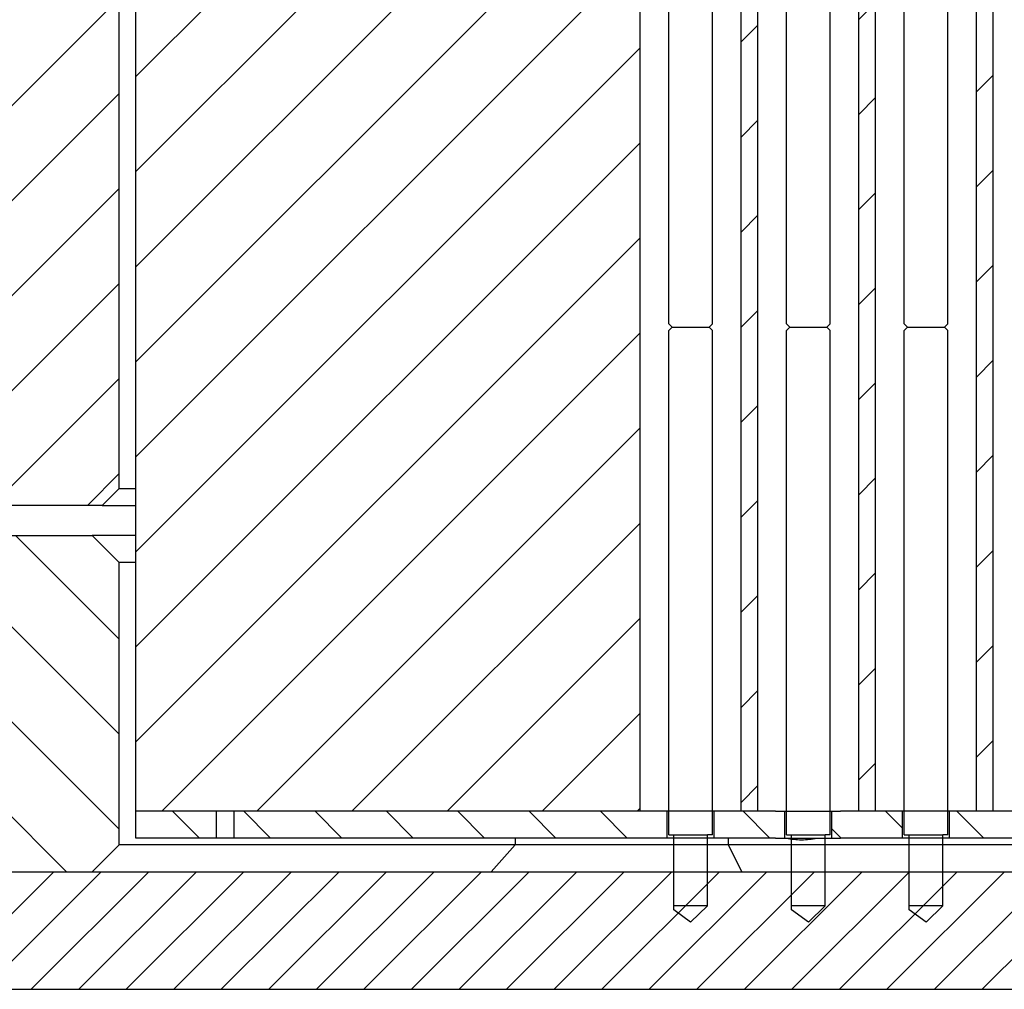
# Model space of a CAD drawing. Extents: x -1763 to 4575, y -3429 to 1051.
# Tile 7 of 174: x -91 to -61, y -2488 to -2459. Entities that reach past the tile are written whole.
import ezdxf

# ---------------------------------------------------------------- set-up
doc = ezdxf.new("R2010")
doc.units = 0
doc.linetypes.add('DASHED', pattern=[15, 7, -8])
doc.layers.get('0').update_dxf_attribs({"linetype": 'CONTINUOUS'})
doc.layers.add('1', color=7, linetype='CONTINUOUS')
pattern_1 = [(45, (-1142.24, -11457.8625), (-1.41421356, 1.41421356), [])]
pattern_2 = [(315, (-1142.24, -11457.8625), (1.06066017, 1.06066017), [])]

# ---------------------------------------------------------------- blocks, each defined once
blk = doc.blocks.new('Z-STACK', base_point=(-660.966, -2583.474))
at = {"linetype": 'CONTINUOUS'}
h = blk.add_hatch(dxfattribs=at)
h.set_pattern_fill('USER', color=1, scale=2, angle=45, pattern_type=0)
h.set_pattern_definition(pattern_1)
h.paths.add_polyline_path([(-68.603, -2482.36), (-69.103, -2482.36), (-69.103, -2482.36), (-69.103, -2436.46), (-69.103, -2436.46), (-68.603, -2436.46)])
h = blk.add_hatch(dxfattribs=at)
h.set_pattern_fill('USER', color=1, scale=2, angle=45, pattern_type=0)
h.set_pattern_definition(pattern_1)
h.paths.add_polyline_path([(-65.603, -2482.36), (-65.103, -2482.36), (-65.103, -2436.46), (-65.603, -2436.46), (-65.603, -2436.46), (-65.603, -2482.36)])
h = blk.add_hatch(dxfattribs=at)
h.set_pattern_fill('USER', color=1, scale=2, angle=45, pattern_type=0)
h.set_pattern_definition(pattern_1)
h.paths.add_polyline_path([(-61.603, -2436.46), (-61.603, -2482.36), (-62.103, -2482.36), (-62.103, -2482.36), (-62.103, -2436.46), (-62.103, -2436.46), (-61.698, -2436.46)])
h = blk.add_hatch(dxfattribs=at)
h.set_pattern_fill('USER', color=113, scale=2, angle=45, pattern_type=0)
h.set_pattern_definition(pattern_1)
h.paths.add_polyline_path([(-87.603, -2472.76), (-87.603, -2441.56), (-87.903, -2441.26), (-91.103, -2441.26), (-110.103, -2441.26), (-110.603, -2441.76), (-110.603, -2449.16), (-110.103, -2449.66), (-109.603, -2449.66), (-97.603, -2449.66), (-97.103, -2449.66), (-97.103, -2472.76), (-96.603, -2473.26), (-93.457, -2473.26), (-88.257, -2473.26), (-88.103, -2473.26)])
h = blk.add_hatch(dxfattribs=at)
h.set_pattern_fill('USER', color=40, scale=2, angle=315, pattern_type=0)
h.set_pattern_definition([(315, (-1142.24, -11457.8625), (1.41421356, 1.41421356), [])])
h.paths.add_polyline_path([(-87.603, -2474.96), (-87.603, -2483.36), (-88.403, -2484.16), (-99.203, -2484.16), (-101.603, -2484.16), (-102.603, -2483.16), (-102.603, -2474.16), (-88.403, -2474.16)])
h = blk.add_hatch(dxfattribs=at)
h.set_pattern_fill('USER', color=5, scale=1.5, angle=315, pattern_type=0)
h.set_pattern_definition(pattern_2)
h.paths.add_polyline_path([(-84.837, -2482.36), (-84.729, -2482.36), (-84.721, -2482.36), (-84.721, -2483.16), (-87.103, -2483.16), (-87.103, -2482.36), (-86.093, -2482.36)])
h = blk.add_hatch(dxfattribs=at)
h.set_pattern_fill('USER', color=5, scale=1.5, angle=315, pattern_type=0)
h.set_pattern_definition(pattern_2)
h.paths.add_polyline_path([(-84.188, -2482.36), (-84.188, -2483.16), (-84.721, -2483.16), (-84.721, -2482.36)])
h = blk.add_hatch(dxfattribs=at)
h.set_pattern_fill('USER', color=5, scale=1.5, angle=315, pattern_type=0)
h.set_pattern_definition(pattern_2)
h.paths.add_polyline_path([(-82.519, -2482.36), (-81.921, -2482.36), (-81.229, -2482.36), (-80.27, -2482.36), (-79.732, -2482.36), (-79.593, -2482.36), (-79.094, -2482.36), (-78.97, -2482.36), (-78.483, -2482.36), (-77.73, -2482.36), (-76.709, -2482.36), (-76.274, -2482.36), (-76.094, -2482.36), (-75.594, -2482.36), (-75.428, -2482.36), (-75.039, -2482.36), (-74.23, -2482.36), (-73.153, -2482.36), (-72.594, -2482.36), (-72.103, -2482.36), (-71.303, -2482.36), (-71.303, -2483.16), (-71.339, -2483.16), (-71.44, -2483.16), (-71.482, -2483.16), (-71.84, -2483.16), (-72.14, -2483.16), (-73.89, -2483.16), (-84.188, -2483.16), (-84.188, -2482.36), (-83.838, -2482.36), (-83.183, -2482.36), (-83.093, -2482.36), (-82.593, -2482.36)])
h = blk.add_hatch(dxfattribs=at)
h.set_pattern_fill('USER', color=5, scale=1.5, angle=315, pattern_type=0)
h.set_pattern_definition(pattern_2)
h.paths.add_polyline_path([(-68.084, -2483.16), (-67.803, -2483.16), (-67.803, -2482.36), (-68.084, -2482.36), (-68.603, -2482.36), (-69.103, -2482.36), (-69.103, -2482.36), (-69.903, -2482.36), (-69.903, -2482.36), (-69.903, -2483.16), (-69.903, -2483.16), (-69.59, -2483.16)])
h = blk.add_hatch(dxfattribs=at)
h.set_pattern_fill('USER', color=5, scale=1.5, angle=315, pattern_type=0)
h.set_pattern_definition(pattern_2)
h.paths.add_polyline_path([(-65.603, -2482.36), (-65.103, -2482.36), (-64.303, -2482.36), (-64.303, -2483.16), (-64.72, -2483.16), (-64.922, -2483.16), (-65.12, -2483.16), (-65.339, -2483.16), (-65.553, -2483.16), (-66.144, -2483.16), (-66.244, -2483.16), (-66.403, -2483.16), (-66.403, -2483.16), (-66.403, -2482.36), (-66.403, -2482.36), (-66.144, -2482.36), (-65.603, -2482.36)])
h = blk.add_hatch(dxfattribs=at)
h.set_pattern_fill('USER', color=5, scale=1.5, angle=315, pattern_type=0)
h.set_pattern_definition(pattern_2)
h.paths.add_polyline_path([(-62.903, -2482.36), (-62.103, -2482.36), (-62.103, -2482.36), (-61.603, -2482.36), (-60.803, -2482.36), (-60.803, -2483.16), (-62.903, -2483.16), (-62.903, -2483.16), (-62.903, -2482.36)])
at = {"layer": '1', "linetype": 'CONTINUOUS'}
h = blk.add_hatch(dxfattribs=at)
h.set_pattern_fill('USER', color=1, scale=2, angle=45, pattern_type=0)
h.set_pattern_definition(pattern_1)
h.paths.add_polyline_path([(-75.594, -2436.46), (-75.428, -2436.46), (-75.039, -2436.46), (-74.23, -2436.46), (-73.153, -2436.46), (-72.999, -2436.46), (-72.732, -2436.46), (-72.594, -2436.46), (-72.303, -2436.46), (-72.103, -2436.46), (-72.103, -2482.36), (-72.594, -2482.36), (-73.153, -2482.36), (-74.23, -2482.36), (-75.039, -2482.36), (-75.428, -2482.36), (-75.594, -2482.36), (-76.094, -2482.36), (-76.274, -2482.36), (-76.709, -2482.36), (-77.73, -2482.36), (-78.483, -2482.36), (-78.97, -2482.36), (-79.094, -2482.36), (-79.593, -2482.36), (-79.732, -2482.36), (-80.27, -2482.36), (-81.229, -2482.36), (-81.921, -2482.36), (-82.519, -2482.36), (-82.593, -2482.36), (-83.093, -2482.36), (-83.183, -2482.36), (-83.838, -2482.36), (-84.188, -2482.36), (-84.721, -2482.36), (-84.729, -2482.36), (-84.837, -2482.36), (-86.093, -2482.36), (-87.103, -2482.36), (-87.103, -2440.26), (-87.353, -2440.26), (-91.103, -2440.26), (-91.103, -2434.46), (-90.103, -2434.46), (-90.103, -2436.46), (-89.603, -2436.46), (-86.093, -2436.46), (-84.837, -2436.46), (-84.729, -2436.46), (-84.721, -2436.46), (-84.188, -2436.46), (-83.838, -2436.46), (-83.183, -2436.46), (-83.093, -2436.46), (-82.593, -2436.46), (-82.519, -2436.46), (-81.921, -2436.46), (-81.229, -2436.46), (-80.27, -2436.46), (-79.732, -2436.46), (-79.593, -2436.46), (-79.094, -2436.46), (-78.97, -2436.46), (-78.483, -2436.46), (-77.73, -2436.46), (-76.709, -2436.46), (-76.274, -2436.46), (-76.094, -2436.46)])
h = blk.add_hatch(dxfattribs=at)
h.set_pattern_fill('USER', color=4, angle=45, pattern_type=0)
h.set_pattern_definition([(45, (-1142.2401, -11457.8625), (-0.70710678, 0.70710678), [])])
h.paths.add_polyline_path([(-76.536, -2484.16), (-69.079, -2484.16), (-68.419, -2484.16), (-52.577, -2484.16), (-51.032, -2484.16), (-50.48, -2484.16), (-50.477, -2484.16), (-48.673, -2484.16), (-47.673, -2484.16), (-47.512, -2484.16), (-47.512, -2484.16), (-47.477, -2484.16), (-47.044, -2484.16), (-47.044, -2484.16), (-41.603, -2484.16), (-40.603, -2484.16), (-36.124, -2484.16), (-33.817, -2484.16), (-33.303, -2484.16), (-30.764, -2484.16), (-30.501, -2484.16), (-29.103, -2484.16), (-12.744, -2484.16), (-5.954, -2484.16), (2.548, -2484.16), (3.347, -2484.16), (6.397, -2484.16), (6.397, -2487.66), (-58.089, -2487.66), (-99.203, -2487.66), (-99.203, -2484.16), (-88.403, -2484.16)])
at = {"color": 7, "linetype": 'CONTINUOUS'}
for p, q in [((-72.103, -2482.36), (-72.103, -2436.46)), ((-69.103, -2482.36), (-69.103, -2436.46)), ((-68.603, -2482.36), (-68.603, -2436.46)), ((-65.603, -2482.36), (-65.603, -2436.46)), ((-65.103, -2482.36), (-65.103, -2436.46)), ((-62.103, -2482.36), (-62.103, -2436.46)), ((-61.603, -2482.36), (-61.603, -2436.46)), ((-87.103, -2482.36), (-87.103, -2440.26))]:
    blk.add_line(p, q, dxfattribs=at)
at = {"color": 113, "linetype": 'CONTINUOUS'}
for p, q in [((-87.603, -2472.76), (-87.603, -2441.56)), ((-87.603, -2472.76), (-88.103, -2473.26)), ((-87.603, -2472.76), (-87.103, -2472.76)), ((-88.257, -2473.26), (-93.457, -2473.26)), ((-88.103, -2473.26), (-88.257, -2473.26)), ((-88.103, -2473.26), (-87.103, -2473.26))]:
    blk.add_line(p, q, dxfattribs=at)
at = {"color": 2, "linetype": 'CONTINUOUS'}
for p, q in [((-71.253, -2467.86), (-71.253, -2449.56)), ((-69.953, -2467.86), (-69.953, -2449.56)), ((-67.753, -2467.86), (-67.753, -2449.56)), ((-66.453, -2467.86), (-66.453, -2449.56)), ((-64.253, -2467.86), (-64.253, -2449.56)), ((-62.953, -2467.86), (-62.953, -2449.56)), ((-71.153, -2467.96), (-71.253, -2467.86)), ((-70.053, -2467.96), (-69.953, -2467.86)), ((-67.653, -2467.96), (-67.753, -2467.86)), ((-66.553, -2467.96), (-66.453, -2467.86)), ((-64.153, -2467.96), (-64.253, -2467.86)), ((-63.053, -2467.96), (-62.953, -2467.86)), ((-71.153, -2467.96), (-71.253, -2468.06)), ((-71.253, -2483.06), (-71.253, -2468.06)), ((-70.053, -2467.96), (-69.953, -2468.06)), ((-69.953, -2483.06), (-69.953, -2468.06)), ((-67.653, -2467.96), (-67.753, -2468.06)), ((-67.753, -2483.06), (-67.753, -2468.06)), ((-66.553, -2467.96), (-66.453, -2468.06)), ((-66.453, -2483.06), (-66.453, -2468.06)), ((-64.153, -2467.96), (-64.253, -2468.06)), ((-64.253, -2483.06), (-64.253, -2468.06)), ((-63.053, -2467.96), (-62.953, -2468.06)), ((-62.953, -2483.06), (-62.953, -2468.06)), ((-71.253, -2483.06), (-71.103, -2483.06)), ((-71.103, -2484.16), (-71.103, -2483.06)), ((-70.103, -2484.16), (-70.103, -2483.06)), ((-69.953, -2483.06), (-70.103, -2483.06)), ((-67.753, -2483.06), (-67.603, -2483.06)), ((-67.603, -2484.16), (-67.603, -2483.06)), ((-66.603, -2484.16), (-66.603, -2483.06)), ((-66.453, -2483.06), (-66.603, -2483.06)), ((-64.253, -2483.06), (-64.103, -2483.06)), ((-64.103, -2484.16), (-64.103, -2483.06)), ((-63.103, -2484.16), (-63.103, -2483.06)), ((-62.953, -2483.06), (-63.103, -2483.06)), ((-71.103, -2485.179), (-71.103, -2484.16)), ((-70.103, -2485.179), (-70.103, -2484.16)), ((-67.603, -2485.179), (-67.603, -2484.16)), ((-66.603, -2485.179), (-66.603, -2484.16)), ((-64.103, -2485.179), (-64.103, -2484.16)), ((-63.103, -2485.179), (-63.103, -2484.16)), ((-71.103, -2485.3), (-71.103, -2485.179)), ((-70.103, -2485.179), (-70.603, -2485.66)), ((-67.603, -2485.3), (-67.603, -2485.179)), ((-66.603, -2485.179), (-67.103, -2485.66)), ((-64.103, -2485.3), (-64.103, -2485.179)), ((-63.103, -2485.179), (-63.603, -2485.66)), ((-70.603, -2485.66), (-71.103, -2485.3)), ((-67.103, -2485.66), (-67.603, -2485.3)), ((-63.603, -2485.66), (-64.103, -2485.3))]:
    blk.add_line(p, q, dxfattribs=at)
at = {"color": 7, "linetype": 'DASHED'}
for p, q in [((-88.257, -2473.26), (-93.457, -2473.26)), ((-86.093, -2482.36), (-87.103, -2482.36)), ((-84.837, -2482.36), (-86.093, -2482.36)), ((-84.729, -2482.36), (-84.837, -2482.36)), ((-84.721, -2482.36), (-84.729, -2482.36)), ((-84.188, -2482.36), (-84.721, -2482.36)), ((-83.838, -2482.36), (-84.188, -2482.36)), ((-83.183, -2482.36), (-83.838, -2482.36)), ((-83.093, -2482.36), (-83.183, -2482.36)), ((-82.593, -2482.36), (-83.093, -2482.36)), ((-82.519, -2482.36), (-82.593, -2482.36)), ((-81.921, -2482.36), (-82.519, -2482.36)), ((-81.229, -2482.36), (-81.921, -2482.36)), ((-80.27, -2482.36), (-81.229, -2482.36)), ((-79.732, -2482.36), (-80.27, -2482.36)), ((-79.593, -2482.36), (-79.732, -2482.36)), ((-79.094, -2482.36), (-79.593, -2482.36)), ((-78.97, -2482.36), (-79.094, -2482.36)), ((-78.483, -2482.36), (-78.97, -2482.36)), ((-77.73, -2482.36), (-78.483, -2482.36)), ((-76.709, -2482.36), (-77.73, -2482.36)), ((-76.274, -2482.36), (-76.709, -2482.36)), ((-76.094, -2482.36), (-76.274, -2482.36)), ((-75.594, -2482.36), (-76.094, -2482.36)), ((-75.428, -2482.36), (-75.594, -2482.36)), ((-75.039, -2482.36), (-75.428, -2482.36)), ((-74.23, -2482.36), (-75.039, -2482.36)), ((-73.153, -2482.36), (-74.23, -2482.36)), ((-72.594, -2482.36), (-73.153, -2482.36)), ((-72.103, -2482.36), (-72.594, -2482.36)), ((-71.303, -2482.36), (-72.103, -2482.36)), ((-70.966, -2482.36), (-71.303, -2482.36)), ((-69.903, -2482.36), (-70.966, -2482.36)), ((-69.103, -2482.36), (-69.903, -2482.36)), ((-69.903, -2482.36), (-69.903, -2482.36)), ((-69.103, -2482.36), (-69.103, -2482.36)), ((-68.603, -2482.36), (-69.103, -2482.36)), ((-68.084, -2482.36), (-68.603, -2482.36)), ((-68.084, -2482.36), (-67.803, -2482.36)), ((-68.084, -2482.36), (-67.803, -2482.36)), ((-68.084, -2482.36), (-67.803, -2482.36)), ((-67.803, -2482.36), (-67.466, -2482.36)), ((-67.803, -2482.36), (-67.466, -2482.36)), ((-67.803, -2482.36), (-67.466, -2482.36)), ((-67.466, -2482.36), (-66.403, -2482.36)), ((-67.466, -2482.36), (-66.403, -2482.36)), ((-67.466, -2482.36), (-66.403, -2482.36)), ((-66.403, -2482.36), (-66.403, -2482.36)), ((-66.403, -2482.36), (-66.144, -2482.36)), ((-66.403, -2482.36), (-66.403, -2482.36)), ((-66.403, -2482.36), (-66.144, -2482.36)), ((-66.403, -2482.36), (-66.403, -2482.36)), ((-66.403, -2482.36), (-66.144, -2482.36)), ((-65.603, -2482.36), (-66.144, -2482.36)), ((-65.603, -2482.36), (-66.144, -2482.36)), ((-65.603, -2482.36), (-66.144, -2482.36)), ((-65.603, -2482.36), (-65.603, -2482.36)), ((-65.103, -2482.36), (-65.603, -2482.36)), ((-65.603, -2482.36), (-65.603, -2482.36)), ((-65.103, -2482.36), (-65.603, -2482.36)), ((-65.603, -2482.36), (-65.603, -2482.36)), ((-65.103, -2482.36), (-65.603, -2482.36)), ((-64.303, -2482.36), (-65.103, -2482.36)), ((-64.303, -2482.36), (-65.103, -2482.36)), ((-64.303, -2482.36), (-65.103, -2482.36)), ((-63.966, -2482.36), (-64.303, -2482.36)), ((-63.966, -2482.36), (-64.303, -2482.36)), ((-63.966, -2482.36), (-64.303, -2482.36)), ((-62.903, -2482.36), (-63.966, -2482.36)), ((-62.903, -2482.36), (-63.966, -2482.36)), ((-62.903, -2482.36), (-63.966, -2482.36)), ((-62.903, -2482.36), (-62.903, -2482.36)), ((-62.103, -2482.36), (-62.903, -2482.36)), ((-62.903, -2482.36), (-62.903, -2482.36)), ((-62.103, -2482.36), (-62.903, -2482.36)), ((-62.903, -2482.36), (-62.903, -2482.36)), ((-62.103, -2482.36), (-62.903, -2482.36)), ((-62.103, -2482.36), (-62.103, -2482.36)), ((-61.603, -2482.36), (-62.103, -2482.36)), ((-62.103, -2482.36), (-62.103, -2482.36)), ((-61.603, -2482.36), (-62.103, -2482.36)), ((-62.103, -2482.36), (-62.103, -2482.36)), ((-61.603, -2482.36), (-62.103, -2482.36)), ((-60.803, -2482.36), (-61.603, -2482.36)), ((-60.803, -2482.36), (-61.603, -2482.36)), ((-60.803, -2482.36), (-61.603, -2482.36)), ((-72.14, -2483.16), (-73.89, -2483.16)), ((-71.84, -2483.16), (-72.14, -2483.16)), ((-71.482, -2483.16), (-71.84, -2483.16)), ((-71.44, -2483.16), (-71.482, -2483.16)), ((-71.339, -2483.16), (-71.44, -2483.16)), ((-71.303, -2483.16), (-71.339, -2483.16)), ((-71.219, -2483.16), (-71.303, -2483.16)), ((-69.903, -2483.16), (-71.219, -2483.16)), ((-69.59, -2483.16), (-69.903, -2483.16)), ((-69.903, -2483.16), (-69.903, -2483.16)), ((-68.084, -2483.16), (-67.803, -2483.16)), ((-67.803, -2483.16), (-67.287, -2483.16)), ((-67.287, -2483.16), (-66.403, -2483.16)), ((-67.287, -2483.16), (-66.403, -2483.16)), ((-66.403, -2483.16), (-66.403, -2483.16)), ((-66.403, -2483.16), (-66.244, -2483.16)), ((-66.403, -2483.16), (-66.403, -2483.16)), ((-66.403, -2483.16), (-66.244, -2483.16)), ((-66.244, -2483.16), (-66.144, -2483.16)), ((-66.244, -2483.16), (-66.144, -2483.16)), ((-65.553, -2483.16), (-66.144, -2483.16)), ((-65.553, -2483.16), (-66.144, -2483.16)), ((-65.339, -2483.16), (-65.553, -2483.16)), ((-65.339, -2483.16), (-65.553, -2483.16)), ((-65.12, -2483.16), (-65.339, -2483.16)), ((-65.12, -2483.16), (-65.339, -2483.16)), ((-64.922, -2483.16), (-65.12, -2483.16)), ((-64.922, -2483.16), (-65.12, -2483.16)), ((-64.72, -2483.16), (-64.922, -2483.16)), ((-64.72, -2483.16), (-64.922, -2483.16)), ((-64.303, -2483.16), (-64.72, -2483.16)), ((-64.303, -2483.16), (-64.72, -2483.16)), ((-62.987, -2483.16), (-64.303, -2483.16)), ((-62.987, -2483.16), (-64.303, -2483.16)), ((-62.903, -2483.16), (-62.987, -2483.16)), ((-62.903, -2483.16), (-62.903, -2483.16)), ((-60.803, -2483.16), (-62.903, -2483.16))]:
    blk.add_line(p, q, dxfattribs=at)
at = {"color": 40, "linetype": 'CONTINUOUS'}
for p, q in [((-102.603, -2474.16), (-88.403, -2474.16)), ((-87.103, -2474.16), (-88.403, -2474.16)), ((-87.603, -2474.96), (-88.403, -2474.16)), ((-87.103, -2474.96), (-87.603, -2474.96)), ((-87.603, -2483.36), (-87.603, -2474.96)), ((-87.603, -2483.36), (-88.403, -2484.16)), ((-75.823, -2483.36), (-87.603, -2483.36)), ((-75.823, -2483.36), (-76.536, -2484.16)), ((-75.823, -2483.16), (-75.823, -2483.36)), ((-69.492, -2483.36), (-75.823, -2483.36)), ((-69.492, -2483.16), (-69.492, -2483.36)), ((-41.603, -2483.36), (-69.492, -2483.36)), ((-69.492, -2483.36), (-69.079, -2484.16)), ((-99.203, -2484.16), (-88.403, -2484.16))]:
    blk.add_line(p, q, dxfattribs=at)
at = {"color": 5, "linetype": 'CONTINUOUS'}
for p, q in [((-86.093, -2482.36), (-87.103, -2482.36)), ((-87.103, -2483.16), (-87.103, -2482.36)), ((-84.837, -2482.36), (-86.093, -2482.36)), ((-84.729, -2482.36), (-84.837, -2482.36)), ((-84.721, -2482.36), (-84.729, -2482.36)), ((-84.188, -2482.36), (-84.721, -2482.36)), ((-84.721, -2482.36), (-84.721, -2483.16)), ((-83.838, -2482.36), (-84.188, -2482.36)), ((-84.188, -2482.36), (-84.188, -2483.16)), ((-83.183, -2482.36), (-83.838, -2482.36)), ((-83.093, -2482.36), (-83.183, -2482.36)), ((-82.593, -2482.36), (-83.093, -2482.36)), ((-82.519, -2482.36), (-82.593, -2482.36)), ((-81.921, -2482.36), (-82.519, -2482.36)), ((-81.229, -2482.36), (-81.921, -2482.36)), ((-80.27, -2482.36), (-81.229, -2482.36)), ((-79.732, -2482.36), (-80.27, -2482.36)), ((-79.593, -2482.36), (-79.732, -2482.36)), ((-79.094, -2482.36), (-79.593, -2482.36)), ((-78.97, -2482.36), (-79.094, -2482.36)), ((-78.483, -2482.36), (-78.97, -2482.36)), ((-77.73, -2482.36), (-78.483, -2482.36)), ((-76.709, -2482.36), (-77.73, -2482.36)), ((-76.274, -2482.36), (-76.709, -2482.36)), ((-76.094, -2482.36), (-76.274, -2482.36)), ((-75.594, -2482.36), (-76.094, -2482.36)), ((-75.428, -2482.36), (-75.594, -2482.36)), ((-75.039, -2482.36), (-75.428, -2482.36)), ((-74.23, -2482.36), (-75.039, -2482.36)), ((-73.153, -2482.36), (-74.23, -2482.36)), ((-72.594, -2482.36), (-73.153, -2482.36)), ((-72.103, -2482.36), (-72.594, -2482.36)), ((-71.303, -2482.36), (-72.103, -2482.36)), ((-70.966, -2482.36), (-71.303, -2482.36)), ((-71.303, -2483.16), (-71.303, -2482.36)), ((-69.903, -2482.36), (-70.966, -2482.36)), ((-69.103, -2482.36), (-69.903, -2482.36)), ((-69.903, -2482.36), (-69.903, -2482.36)), ((-69.903, -2483.16), (-69.903, -2482.36)), ((-69.103, -2482.36), (-69.103, -2482.36)), ((-68.603, -2482.36), (-69.103, -2482.36)), ((-68.084, -2482.36), (-68.603, -2482.36)), ((-68.084, -2482.36), (-67.803, -2482.36)), ((-67.803, -2482.36), (-67.466, -2482.36)), ((-67.803, -2483.16), (-67.803, -2482.36)), ((-67.466, -2482.36), (-66.403, -2482.36)), ((-66.403, -2482.36), (-66.403, -2482.36)), ((-66.403, -2482.36), (-66.144, -2482.36)), ((-66.403, -2483.16), (-66.403, -2482.36)), ((-65.603, -2482.36), (-66.144, -2482.36)), ((-65.603, -2482.36), (-65.603, -2482.36)), ((-65.103, -2482.36), (-65.603, -2482.36)), ((-64.303, -2482.36), (-65.103, -2482.36)), ((-63.966, -2482.36), (-64.303, -2482.36)), ((-64.303, -2483.16), (-64.303, -2482.36)), ((-62.903, -2482.36), (-63.966, -2482.36)), ((-62.903, -2482.36), (-62.903, -2482.36)), ((-62.103, -2482.36), (-62.903, -2482.36)), ((-62.903, -2483.16), (-62.903, -2482.36)), ((-62.103, -2482.36), (-62.103, -2482.36)), ((-61.603, -2482.36), (-62.103, -2482.36)), ((-60.803, -2482.36), (-61.603, -2482.36)), ((-84.721, -2483.16), (-87.103, -2483.16)), ((-84.188, -2483.16), (-84.721, -2483.16)), ((-73.89, -2483.16), (-84.188, -2483.16)), ((-72.14, -2483.16), (-73.89, -2483.16)), ((-71.84, -2483.16), (-72.14, -2483.16)), ((-71.482, -2483.16), (-71.84, -2483.16)), ((-71.44, -2483.16), (-71.482, -2483.16)), ((-71.339, -2483.16), (-71.44, -2483.16)), ((-71.303, -2483.16), (-71.339, -2483.16)), ((-71.219, -2483.16), (-71.303, -2483.16)), ((-69.903, -2483.16), (-71.219, -2483.16)), ((-69.59, -2483.16), (-69.903, -2483.16)), ((-69.903, -2483.16), (-69.903, -2483.16)), ((-68.084, -2483.16), (-69.59, -2483.16)), ((-68.084, -2483.16), (-67.803, -2483.16)), ((-67.803, -2483.16), (-67.287, -2483.16)), ((-67.287, -2483.16), (-66.403, -2483.16)), ((-66.403, -2483.16), (-66.403, -2483.16)), ((-66.403, -2483.16), (-66.244, -2483.16)), ((-66.244, -2483.16), (-66.144, -2483.16)), ((-65.553, -2483.16), (-66.144, -2483.16)), ((-65.339, -2483.16), (-65.553, -2483.16)), ((-65.12, -2483.16), (-65.339, -2483.16)), ((-64.922, -2483.16), (-65.12, -2483.16)), ((-64.72, -2483.16), (-64.922, -2483.16)), ((-64.303, -2483.16), (-64.72, -2483.16)), ((-62.987, -2483.16), (-64.303, -2483.16)), ((-62.903, -2483.16), (-62.987, -2483.16)), ((-62.903, -2483.16), (-62.903, -2483.16)), ((-60.803, -2483.16), (-62.903, -2483.16))]:
    blk.add_line(p, q, dxfattribs=at)
at = {"color": 4, "linetype": 'DASHED'}
blk.add_line((-99.203, -2484.16), (-88.403, -2484.16), dxfattribs=at)
at = {"color": 4, "linetype": 'CONTINUOUS'}
for p, q in [((-88.403, -2484.16), (-76.536, -2484.16)), ((-76.536, -2484.16), (-69.079, -2484.16)), ((-69.079, -2484.16), (-68.419, -2484.16)), ((-68.419, -2484.16), (-52.577, -2484.16)), ((-99.203, -2487.66), (-58.089, -2487.66))]:
    blk.add_line(p, q, dxfattribs=at)
at = {"color": 40, "linetype": 'DASHED'}
for p, q in [((-88.403, -2484.16), (-84.721, -2484.16)), ((-84.721, -2484.16), (-84.188, -2484.16)), ((-84.188, -2484.16), (-76.536, -2484.16)), ((-76.536, -2484.16), (-69.079, -2484.16)), ((-69.079, -2484.16), (-68.419, -2484.16)), ((-68.419, -2484.16), (-58.089, -2484.16))]:
    blk.add_line(p, q, dxfattribs=at)
at = {"color": 7, "linetype": 'CONTINUOUS'}
for start, end in [(-102.4537, -90), (-90, -77.5463)]:
    blk.add_arc((-67.305, -2481.085), 2.125, start, end, dxfattribs=at)
at = {"layer": '1', "color": 2, "linetype": 'CONTINUOUS'}
for p, q in [((-71.153, -2467.96), (-70.053, -2467.96)), ((-67.653, -2467.96), (-66.553, -2467.96)), ((-64.153, -2467.96), (-63.053, -2467.96)), ((-71.103, -2483.06), (-70.103, -2483.06)), ((-67.603, -2483.06), (-66.603, -2483.06)), ((-64.103, -2483.06), (-63.103, -2483.06)), ((-70.103, -2485.179), (-71.103, -2485.179)), ((-66.603, -2485.179), (-67.603, -2485.179)), ((-63.103, -2485.179), (-64.103, -2485.179))]:
    blk.add_line(p, q, dxfattribs=at)

msp = doc.modelspace()

# ---------------------------------------------------------------- block references
at = {"layer": '1'}
msp.add_blockref('Z-STACK', (-660.966, -2583.474), dxfattribs=at)

doc.saveas('drawing.dxf')
